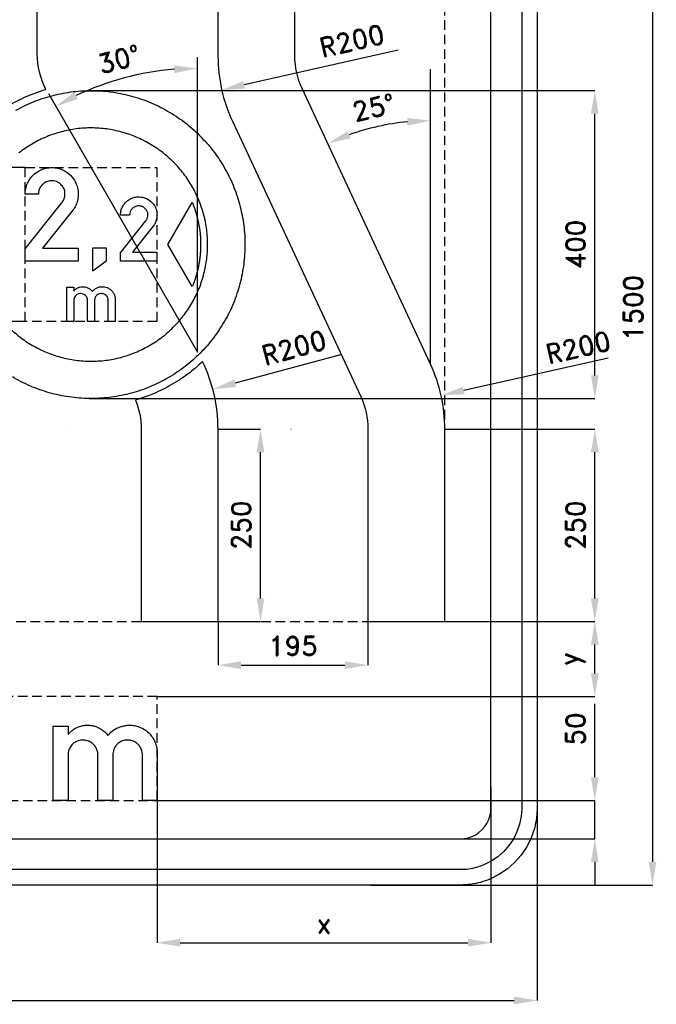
# Model space of a CAD drawing. Header units: millimetres. Extents: x -924 to 905, y -905 to 1016.
# Tile 3 of 4: x 77 to 905, y -905 to 375. Entities that reach past the tile are written whole.
import ezdxf

# ---------------------------------------------------------------- set-up
doc = ezdxf.new("R2010")
doc.units = ezdxf.units.MM
doc.header["$LTSCALE"] = 5
doc.linetypes.add('ČÁRKOVANÁX2', pattern=[1.5, 1, -0.5])
doc.layers.add('Kóty', color=2, linetype='Continuous')
doc.layers.add('Značka', color=7, linetype='Continuous')
doc.styles.get("Standard").update_dxf_attribs({"font": 'romand.shx', "height": 25})
doc.dimstyles.get("Standard").update_dxf_attribs({"dimtxt": 25, "dimasz": 30, "dimexe": 0.18, "dimexo": 0.0625, "dimgap": 12.5, "dimtad": 1, "dimdec": 0, "dimzin": 0, "dimdsep": 46, "dimtxsty": 'Standard', "dimcen": 0.09, "dimadec": 0, "dimazin": 0, "dimtfac": 1, "dimtdec": 0, "dimtofl": 0, "dimtmove": 0, "dimatfit": 3, "dimfxl": 1, "dimtolj": 1, "dimtzin": 0, "dimarcsym": 0})

# ---------------------------------------------------------------- blocks, each defined once
blk = doc.blocks.new('*D0')
at = {"layer": 'Defpoints', "color": 0, "transparency": 16777216}
for p in [(256.1, -640), (825, -640), (366, -690)]:
    blk.add_point(p, dxfattribs=at)
at = {"layer": 'Kóty', "color": 0, "lineweight": -2, "transparency": 16777216}
for p, q in [((825, -610), (825, -514.5)), ((256.2, -640), (825.2, -640)), ((366.1, -690), (825.2, -690)), ((825, -720), (825, -750))]:
    blk.add_line(p, q, dxfattribs=at)
at = {"layer": 'Kóty', "color": 0, "transparency": 16777216}
for points in [[(820, -610), (830, -610), (825, -640)], [(820, -720), (830, -720), (825, -690)]]:
    blk.add_solid(points, dxfattribs=at)
at = {"layer": 'Kóty', "color": 0, "transparency": 16777216, "insert": (800, -547.2), "char_height": 25, "attachment_point": 5, "rotation": 90}
blk.add_mtext('\\A1;50', dxfattribs=at)
blk = doc.blocks.new('*D1')
at = {"layer": 'Defpoints', "color": 0, "transparency": 16777216}
for p in [(-750, -650), (750, -650), (750, -900)]:
    blk.add_point(p, dxfattribs=at)
at = {"layer": 'Kóty', "color": 0, "lineweight": -2, "transparency": 16777216}
for p, q in [((-750, -650.0625), (-750, -900.18)), ((750, -650.0625), (750, -900.18)), ((-720, -900), (720, -900))]:
    blk.add_line(p, q, dxfattribs=at)
at = {"layer": 'Kóty', "color": 0, "transparency": 16777216}
for points in [[(-720, -895), (-720, -905), (-750, -900)], [(720, -895), (720, -905), (750, -900)]]:
    blk.add_solid(points, dxfattribs=at)
at = {"layer": 'Kóty', "color": 0, "transparency": 16777216, "insert": (0, -875), "char_height": 25, "attachment_point": 5}
blk.add_mtext('\\A1;1500', dxfattribs=at)
blk = doc.blocks.new('*D2')
at = {"layer": 'Defpoints', "color": 0, "transparency": 16777216}
for p in [(608.7, 750), (533.1, -750), (900, -750)]:
    blk.add_point(p, dxfattribs=at)
at = {"layer": 'Kóty', "color": 0, "lineweight": -2, "transparency": 16777216}
for p, q in [((608.8, 750), (900.2, 750)), ((900, 720), (900, -720)), ((533.2, -750), (900.2, -750))]:
    blk.add_line(p, q, dxfattribs=at)
at = {"layer": 'Kóty', "color": 0, "transparency": 16777216}
for points in [[(895, 720), (905, 720), (900, 750)], [(895, -720), (905, -720), (900, -750)]]:
    blk.add_solid(points, dxfattribs=at)
at = {"layer": 'Kóty', "color": 0, "transparency": 16777216, "insert": (875, 0), "char_height": 25, "attachment_point": 5, "rotation": 90}
blk.add_mtext('\\A1;1500', dxfattribs=at)
blk = doc.blocks.new('*D4')
at = {"layer": 'Defpoints', "color": 0, "transparency": 16777216}
for p in [(690, -622.6), (256, -640), (690, -825)]:
    blk.add_point(p, dxfattribs=at)
at = {"layer": 'Kóty', "color": 0, "lineweight": -2, "transparency": 16777216}
for p, q in [((690, -622.6), (690, -825.2)), ((256, -640.1), (256, -825.2)), ((286, -825), (660, -825))]:
    blk.add_line(p, q, dxfattribs=at)
at = {"layer": 'Kóty', "color": 0, "transparency": 16777216}
for points in [[(286, -820), (286, -830), (256, -825)], [(660, -820), (660, -830), (690, -825)]]:
    blk.add_solid(points, dxfattribs=at)
at = {"layer": 'Kóty', "color": 0, "transparency": 16777216, "insert": (473, -800), "char_height": 25, "attachment_point": 5}
blk.add_mtext('\\A1;x', dxfattribs=at)
blk = doc.blocks.new('*D5')
at = {"layer": 'Defpoints', "color": 0, "transparency": 16777216}
for p in [(630, -407.5), (825, -407.5), (256, -505)]:
    blk.add_point(p, dxfattribs=at)
at = {"layer": 'Kóty', "color": 0, "lineweight": -2, "transparency": 16777216}
for p, q in [((630.1, -407.5), (825.2, -407.5)), ((825, -475), (825, -437.5)), ((256.1, -505), (825.2, -505))]:
    blk.add_line(p, q, dxfattribs=at)
at = {"layer": 'Kóty', "color": 0, "transparency": 16777216}
for points in [[(820, -437.5), (830, -437.5), (825, -407.5)], [(820, -475), (830, -475), (825, -505)]]:
    blk.add_solid(points, dxfattribs=at)
at = {"layer": 'Kóty', "color": 0, "transparency": 16777216, "insert": (795.8, -456.2), "char_height": 25, "attachment_point": 5, "rotation": 90}
blk.add_mtext('\\A1;y', dxfattribs=at)
blk = doc.blocks.new('*D8')
at = {"layer": 'Defpoints', "color": 0, "transparency": 16777216}
for p in [(335.1, -407.5), (530, -407.5), (530, -464.3)]:
    blk.add_point(p, dxfattribs=at)
at = {"layer": 'Kóty', "color": 0, "lineweight": -2, "transparency": 16777216}
for p, q in [((335.1, -407.6), (335.1, -464.4)), ((530, -407.6), (530, -464.4)), ((365.1, -464.3), (500, -464.3))]:
    blk.add_line(p, q, dxfattribs=at)
at = {"layer": 'Kóty', "color": 0, "transparency": 16777216}
for points in [[(365.1, -459.3), (365.1, -469.3), (335.1, -464.3)], [(500, -459.3), (500, -469.3), (530, -464.3)]]:
    blk.add_solid(points, dxfattribs=at)
at = {"layer": 'Kóty', "color": 0, "transparency": 16777216, "insert": (432.6, -439.3), "char_height": 25, "attachment_point": 5}
blk.add_mtext('\\A1;195', dxfattribs=at)
blk = doc.blocks.new('*D12')
at = {"layer": 'Defpoints', "color": 0, "transparency": 16777216}
for p in [(630, -157.5), (825, -157.5), (630.0625, -407.5)]:
    blk.add_point(p, dxfattribs=at)
at = {"layer": 'Kóty', "color": 0, "lineweight": -2, "transparency": 16777216}
for p, q in [((630.0625, -157.5), (825.18, -157.5)), ((825, -377.5), (825, -187.5)), ((630.125, -407.5), (825.18, -407.5))]:
    blk.add_line(p, q, dxfattribs=at)
at = {"layer": 'Kóty', "color": 0, "transparency": 16777216}
for points in [[(820, -187.5), (830, -187.5), (825, -157.5)], [(820, -377.5), (830, -377.5), (825, -407.5)]]:
    blk.add_solid(points, dxfattribs=at)
at = {"layer": 'Kóty', "color": 0, "transparency": 16777216, "insert": (800, -282.5), "char_height": 25, "attachment_point": 5, "rotation": 90}
blk.add_mtext('\\A1;250', dxfattribs=at)
blk = doc.blocks.new('*D14')
at = {"layer": 'Defpoints', "color": 0, "transparency": 16777216}
for p in [(168.8, 282.3), (825, 282.3), (167.4, -117.7)]:
    blk.add_point(p, dxfattribs=at)
at = {"layer": 'Kóty', "color": 0, "lineweight": -2, "transparency": 16777216}
for p, q in [((168.9, 282.3), (825.2, 282.3)), ((825, -87.7), (825, 252.3)), ((167.4, -117.7), (825.2, -117.7))]:
    blk.add_line(p, q, dxfattribs=at)
at = {"layer": 'Kóty', "color": 0, "transparency": 16777216}
for points in [[(820, 252.3), (830, 252.3), (825, 282.3)], [(820, -87.7), (830, -87.7), (825, -117.7)]]:
    blk.add_solid(points, dxfattribs=at)
at = {"layer": 'Kóty', "color": 0, "transparency": 16777216, "insert": (800, 82.3), "char_height": 25, "attachment_point": 5, "rotation": 90}
blk.add_mtext('\\A1;400', dxfattribs=at)
blk = doc.blocks.new('*D21')
at = {"layer": 'Defpoints', "color": 0, "transparency": 16777216}
for p in [(535, 327.2), (339.9, 283.2)]:
    blk.add_point(p, dxfattribs=at)
at = {"layer": 'Kóty', "color": 0, "lineweight": -2, "transparency": 16777216}
blk.add_line((569.3, 334.9), (369.2, 289.8), dxfattribs=at)
at = {"layer": 'Kóty', "color": 0, "transparency": 16777216}
blk.add_solid([(368.1, 294.7), (370.3, 284.9), (339.9, 283.2)], dxfattribs=at)
at = {"layer": 'Kóty', "color": 0, "transparency": 16777216, "insert": (509.2, 347), "char_height": 25, "attachment_point": 5, "rotation": 12.7126}
blk.add_mtext('\\A1;R200', dxfattribs=at)
blk = doc.blocks.new('*D22')
at = {"layer": 'Defpoints', "color": 0, "transparency": 16777216}
for p in [(328.3, -105.7), (135.1, -157.5)]:
    blk.add_point(p, dxfattribs=at)
at = {"layer": 'Kóty', "color": 0, "lineweight": -2, "transparency": 16777216}
for p, q in [((494.3, -61.2), (357.3, -98)), ((135, -157.5), (135.2, -157.5)), ((135.1, -157.6), (135.1, -157.4))]:
    blk.add_line(p, q, dxfattribs=at)
at = {"layer": 'Kóty', "color": 0, "transparency": 16777216}
blk.add_solid([(356, -93.1), (358.6, -102.8), (328.3, -105.7)], dxfattribs=at)
at = {"layer": 'Kóty', "color": 0, "transparency": 16777216, "insert": (433.8, -51.6), "char_height": 25, "attachment_point": 5, "rotation": 15}
blk.add_mtext('\\A1;R200', dxfattribs=at)
blk = doc.blocks.new('*D23')
at = {"layer": 'Defpoints', "color": 0, "transparency": 16777216}
for p in [(335.1, -157.5), (390.3, -157.5), (335.1, -407.5)]:
    blk.add_point(p, dxfattribs=at)
at = {"layer": 'Kóty', "color": 0, "lineweight": -2, "transparency": 16777216}
for p, q in [((335.2, -157.5), (390.5, -157.5)), ((390.3, -377.5), (390.3, -187.5)), ((335.2, -407.5), (390.5, -407.5))]:
    blk.add_line(p, q, dxfattribs=at)
at = {"layer": 'Kóty', "color": 0, "transparency": 16777216}
for points in [[(385.3, -187.5), (395.3, -187.5), (390.3, -157.5)], [(385.3, -377.5), (395.3, -377.5), (390.3, -407.5)]]:
    blk.add_solid(points, dxfattribs=at)
at = {"layer": 'Kóty', "color": 0, "transparency": 16777216, "insert": (365.3, -282.5), "char_height": 25, "attachment_point": 5, "rotation": 90}
blk.add_mtext('\\A1;250', dxfattribs=at)
blk = doc.blocks.new('*D25')
at = {"layer": 'Defpoints', "color": 0, "transparency": 16777216}
for p in [(84.3, 182.3), (-37.2, -17.7), (84.3, -17.7)]:
    blk.add_point(p, dxfattribs=at)
at = {"layer": 'Kóty', "color": 0, "lineweight": -2, "transparency": 16777216}
for p, q in [((84.2, 182.3), (-37.4, 182.3)), ((-37.2, 152.3), (-37.2, 12.3)), ((84.2, -17.7), (-37.4, -17.7))]:
    blk.add_line(p, q, dxfattribs=at)
at = {"layer": 'Kóty', "color": 0, "transparency": 16777216}
for points in [[(-42.2, 152.3), (-32.2, 152.3), (-37.2, 182.3)], [(-42.2, 12.3), (-32.2, 12.3), (-37.2, -17.7)]]:
    blk.add_solid(points, dxfattribs=at)
at = {"layer": 'Kóty', "color": 0, "transparency": 16777216, "insert": (-62.2, 82.3), "char_height": 25, "attachment_point": 5, "rotation": 90}
blk.add_mtext('\\A1;200', dxfattribs=at)
blk = doc.blocks.new('*D26')
at = {"layer": 'Defpoints', "color": 0, "transparency": 16777216}
for p in [(611.3, 310.4), (444.4, 284.9), (565.4, 239.9), (611.3, -73), (611.3, -73)]:
    blk.add_point(p, dxfattribs=at)
at = {"layer": 'Kóty', "color": 0, "lineweight": -2, "transparency": 16777216}
blk.add_arc((611.3, -73), 316.2, 95.4373, 109.5627, dxfattribs=at)
at = {"layer": 'Kóty', "color": 0, "transparency": 16777216}
for points in [[(581.1, 246.8), (581.5, 236.9), (611.3, 243.3)], [(507.3, 220.4), (503.5, 229.6), (477.6, 213.6)]]:
    blk.add_solid(points, dxfattribs=at)
at = {"layer": 'Kóty', "color": 0, "transparency": 16777216, "insert": (537.4, 260.2), "char_height": 25, "attachment_point": 5, "rotation": 12.5}
blk.add_mtext('\\A1;25°', dxfattribs=at)
blk = doc.blocks.new('*D27')
at = {"layer": 'Defpoints', "color": 0, "transparency": 16777216}
for p in [(308.3, 325.9), (244.3, 305.7), (114.5, 278.4), (308.3, -57.5), (308.3, -57.5)]:
    blk.add_point(p, dxfattribs=at)
at = {"layer": 'Kóty', "color": 0, "lineweight": -2, "transparency": 16777216}
blk.add_arc((308.3, -57.5), 368.8, 94.6625, 115.3237, dxfattribs=at)
at = {"layer": 'Kóty', "color": 0, "transparency": 16777216}
for points in [[(278.1, 315), (278.5, 305), (308.3, 311.3)], [(152.9, 271.4), (148.3, 280.3), (124, 261.9)]]:
    blk.add_solid(points, dxfattribs=at)
at = {"layer": 'Kóty', "color": 0, "transparency": 16777216, "insert": (206.5, 322.9), "char_height": 25, "attachment_point": 5, "rotation": 14.9931}
blk.add_mtext('\\A1;30°', dxfattribs=at)

msp = doc.modelspace()

# ---------------------------------------------------------------- linework, layer by layer
at = {"layer": 'Kóty'}
for p, q in [((199.9, 330.1), (200.1, 330.1)), ((200, 330), (200, 330.2)), ((842.3, -65.5), (654.5, -107.3)), ((429.9, -157.5), (430.1, -157.5)), ((430, -157.6), (430, -157.4))]:
    msp.add_line(p, q, dxfattribs=at)
for points in [[(308.3, -57.5), (308.3, 325.9)], [(611.3, -73), (611.3, 310.4)], [(114.5, 278.4), (308.3, -57.5)], [(825, -690), (825, -640)]]:
    msp.add_lwpolyline(points, dxfattribs=at)
msp.add_solid([(653.4, -102.5), (655.6, -112.2), (625.2, -113.9)], dxfattribs=at)
at = {"layer": 'Značka', "color": 5}
for points in [[(750, 650), (750, -650), (750, -650.4), (750, -650.8), (749.1, -663.7), (746.5, -676.4), (742.3, -688.7), (736.5, -700.2), (729.3, -711), (720.7, -720.7), (711, -729.3), (700.2, -736.5), (688.7, -742.3, -0.033376), (676.4, -746.5, -0.034135), (663.7, -749.1, -0.036747), (650.8, -750), (650.4, -750), (650, -750), (-650, -750)], [(-650, -690), (650, -690), (650.2, -690), (650.3, -690, 0.032172), (655.5, -689.6, 0.035405), (660.6, -688.6), (665.5, -686.9), (670.1, -684.6), (674.4, -681.7), (678.3, -678.3), (681.7, -674.4), (684.6, -670.1), (686.9, -665.5), (688.6, -660.6), (689.7, -655.5), (690, -650.3), (690, -650.2), (690, -650), (690, 650)], [(730, 650), (730, -650), (730, -650.3), (730, -650.6), (729.3, -661), (727.2, -671.1), (723.8, -680.9), (719.2, -690.2), (713.4, -698.8), (706.6, -706.6), (698.8, -713.4), (690.2, -719.2), (680.9, -723.8), (671.1, -727.2, -0.034161), (661, -729.3, -0.03675), (650.6, -730), (650.3, -730), (650, -730), (-650, -730)], [(84.3, 60.6), (84.3, 76.7), (131.5, 136.2, 0.004071), (132.2, 137, 0.012139), (132.9, 137.9, 0.08299), (135.4, 143.3, 0.094408), (136, 149.2, 0.092134), (134.8, 154.6, 0.08404), (131.7, 159.2, 0.098137), (126.4, 163.4, 0.106051), (119.9, 165.1, 0.106168), (113.3, 164.3, 0.099954), (107.5, 160.9, 0.083722), (103.9, 156.7, 0.091648), (101.9, 151.7, 0.026146), (101.6, 149.8, 0.008682), (101.5, 147.9), (84.3, 147.9, -0.003377), (84.3, 149.5, -0.010131), (84.4, 151.2, -0.059422), (85.9, 158.4, -0.058235), (89, 165.2, -0.072151), (94.7, 172.6, -0.072222), (102.3, 178.1, -0.061479), (109.6, 181.1, -0.059941), (117.4, 182.3, -0.083063), (128.5, 181, -0.087047), (138.7, 176, -0.087765), (146.8, 168.2, -0.087799), (151.7, 158.2, -0.068484), (153.3, 149.6, -0.062422), (152.6, 140.9, -0.05069), (150.7, 134.4, -0.061844), (147.4, 128.5, -0.008353), (146.8, 127.6, -0.002783), (146.1, 126.8), (106.9, 77.8), (153.2, 77.8), (153.2, 60.6), (84.3, 60.6)], [(208.3, 60.6), (208.3, 71.7), (240.7, 112.5, 0.004071), (241.2, 113.1, 0.012139), (241.7, 113.8, 0.08299), (243.4, 117.5, 0.094408), (243.8, 121.5, 0.092134), (243, 125.2, 0.08404), (240.9, 128.4, 0.098137), (237.2, 131.3, 0.106051), (232.7, 132.5, 0.106168), (228.2, 131.9, 0.099954), (224.2, 129.6, 0.083722), (221.7, 126.7, 0.091648), (220.4, 123.2, 0.026146), (220.2, 121.9, 0.008682), (220.1, 120.6), (208.3, 120.6, -0.003377), (208.3, 121.7, -0.010131), (208.4, 122.9, -0.059422), (209.3, 127.8, -0.058235), (211.5, 132.5, -0.072151), (215.4, 137.6, -0.072222), (220.6, 141.4, -0.061479), (225.6, 143.4, -0.059941), (231, 144.2, -0.083063), (238.7, 143.3, -0.087047), (245.7, 140, -0.087765), (251.2, 134.6, -0.087799), (254.6, 127.7, -0.068484), (255.7, 121.8, -0.062422), (255.2, 115.8, -0.05069), (253.9, 111.3, -0.061844), (251.7, 107.3, -0.008353), (251.2, 106.7, -0.002783), (250.8, 106.1), (223.8, 72.4), (255.7, 72.4), (255.7, 60.6), (208.3, 60.6)], [(301.6, 27.7), (270, 82.3), (301.6, 136.8), (301.7, 136.7), (301.7, 136.6), (301.8, 136.3), (302, 135.9), (302.2, 135.5), (302.3, 135.1, -0.008441), (304, 130.7, -0.010131), (305.5, 126.3, -0.009595), (306.8, 121.8, -0.006815), (308, 117.3, -0.006632), (309.1, 112.8, -0.009046), (310.1, 108.2, -0.009795), (310.9, 103.6, -0.008885), (311.5, 99, -0.008869), (312, 94.4, -0.009745), (312.3, 89.7, -0.009043), (312.4, 85.1, -0.006757), (312.4, 80.4, -0.006755), (312.3, 75.7, -0.009039), (312, 71.1, -0.009746), (311.6, 66.4, -0.008884), (311, 61.8, -0.00889), (310.3, 57.2, -0.009763), (309.4, 52.6, -0.009034), (308.3, 48.1, -0.006697), (307.1, 43.6, -0.005982), (305.9, 39.6, -0.007979), (304.6, 35.6, -0.007189), (303.5, 32.4, -0.007211), (302.3, 29.3), (301.9, 28.5), (301.6, 27.7)], [(138.6, -17.7), (138.6, 27), (147.6, 27), (147.6, 22, -0.003192), (148.1, 22.5, -0.009567), (148.6, 23.1, -0.0538), (151, 25.1, -0.054629), (153.8, 26.5, -0.049773), (156.5, 27.3, -0.049909), (159.3, 27.5, -0.044596), (161.8, 27.3, -0.045347), (164.3, 26.7, -0.041532), (166.5, 25.7, -0.034771), (168.5, 24.4, -0.023454), (169.6, 23.5, -0.033511), (170.6, 22.5, -0.015001), (171.1, 22, -0.004979), (171.6, 21.4, -0.003807), (172.1, 22, -0.011411), (172.7, 22.6, -0.072056), (176, 25.2, -0.066461), (180, 26.9, -0.035519), (182.1, 27.4, -0.035837), (184.4, 27.5, -0.050519), (187.6, 27.3, -0.049652), (190.7, 26.4, -0.068284), (194.6, 24.3, -0.073295), (197.7, 21.2, -0.056851), (199.6, 18.2, -0.048832), (200.8, 15, -0.019163), (201.1, 13.8, -0.025008), (201.3, 12.6, -0.009364), (201.3, 12), (201.3, 11.4), (201.3, -17.7), (192.4, -17.7), (192.4, 9.6), (192.4, 10, 0.007572), (192.3, 10.3, 0.050214), (192.1, 12, 0.050892), (191.5, 13.6, 0.067722), (190.2, 15.5, 0.066947), (188.5, 17, 0.073523), (186.3, 18.1, 0.074318), (183.8, 18.6, 0.080744), (181.1, 18.3, 0.08067), (178.6, 17.2, 0.070504), (176.8, 15.7, 0.07539), (175.5, 13.8, 0.050747), (174.9, 12.2, 0.032977), (174.5, 10.5), (174.5, 10.2), (174.5, 10), (174.5, -17.7), (165.5, -17.7), (165.5, 9.8), (165.5, 10.2, 0.009724), (165.5, 10.6, 0.073755), (164.9, 12.8, 0.069017), (163.8, 14.8, 0.074723), (162.1, 16.7, 0.073776), (159.9, 17.9, 0.089058), (156.8, 18.6, 0.093654), (153.7, 18.1, 0.073311), (151.6, 17.2, 0.071137), (149.8, 15.6, 0.077006), (148.4, 13.4, 0.077985), (147.7, 10.8, 0.008047), (147.6, 10.5), (147.6, 10.2), (147.6, -17.7), (138.6, -17.7)], [(120.7, -640), (120.7, -543.5), (140.1, -543.5), (140.1, -554.3), (141.2, -553.1), (142.2, -551.9, -0.053803), (147.5, -547.6, -0.054632), (153.6, -544.6, -0.049768), (159.4, -542.8, -0.049909), (165.5, -542.3, -0.044598), (170.8, -542.7, -0.045341), (176.1, -544.1, -0.041529), (180.8, -546.2, -0.034768), (185.3, -549, -0.023463), (187.7, -550.9, -0.033521), (189.9, -553.1), (190.9, -554.3), (191.8, -555.6), (193, -554.2), (194.2, -552.9, -0.072058), (201.4, -547.3, -0.066464), (209.9, -543.8, -0.035522), (214.7, -542.7, -0.03584), (219.5, -542.3, -0.050517), (226.3, -542.9, -0.04965), (233, -544.8, -0.068282), (241.5, -549.3, -0.073293), (248.3, -556, -0.056857), (252.3, -562.4, -0.048826), (254.9, -569.4), (255.5, -572), (255.9, -574.6), (256, -575.8), (256.1, -577), (256.1, -640), (236.7, -640), (236.7, -580.9), (236.7, -580.2), (236.7, -579.4, 0.05024), (236.1, -575.8, 0.050918), (234.8, -572.4, 0.067721), (232.1, -568.3, 0.066938), (228.4, -565, 0.073527), (223.6, -562.6, 0.07432), (218.2, -561.6, 0.080738), (212.4, -562.2, 0.080674), (207, -564.6, 0.070513), (203.1, -567.8, 0.075393), (200.3, -571.9, 0.05074), (199, -575.4, 0.032993), (198.2, -579.1), (198.2, -579.6), (198.1, -580.1), (198.1, -640), (178.8, -640), (178.8, -580.5), (178.7, -579.7), (178.7, -578.9, 0.073752), (177.6, -574.1, 0.069027), (175.1, -569.7, 0.074719), (171.4, -565.8, 0.07378), (166.6, -563.1, 0.089058), (160, -561.6, 0.093655), (153.3, -562.5, 0.07331), (148.7, -564.7, 0.071135), (144.9, -568, 0.077014), (141.8, -572.8, 0.07798), (140.3, -578.3), (140.2, -579.1), (140.1, -579.8), (140.1, -640), (120.7, -640)]]:
    msp.add_lwpolyline(points, format="xyb", dxfattribs=at)
at = {"layer": 'Značka', "color": 6, "linetype": 'ČÁRKOVANÁX2', "ltscale": 2.5}
for points in [[(-640, -407.5), (630, -407.5), (630, 592.5), (-640, 592.5)], [(-256, -640), (256, -640), (256, -505), (-256, -505)]]:
    msp.add_lwpolyline(points, close=True, dxfattribs=at)
at = {"layer": 'Značka', "color": 5}
for points in [[(111.3, 283.9, -0.120596), (100, 330.1), (100, 439.2), (165, 423.2, 0.707858), (173.3, 435.8), (56.4, 589.3, 0.495587), (43.6, 589.3), (-73.3, 435.8, 0.707858), (-65, 423.2), (0, 439.2), (0, 330.1, 0.12616), (24.7, 233.9, -0.032182), (44.3, 250.6, -0.034334), (67.4, 265.5, -0.034334), (92.1, 277.4, -0.025304)], [(520.6, -115.2, -0.109518), (530, -157.5), (530, -407.5), (630, -407.5), (630, -157.5, 0.109518), (611.3, -73), (444.4, 284.9, -0.109518), (435, 327.2), (435, 439.2), (500, 423.2, 0.707858), (508.3, 435.8), (391.4, 589.3, 0.495587), (378.6, 589.3), (261.7, 435.8, 0.707858), (270, 423.2), (335, 439.2), (335, 327.2, 0.109518), (353.7, 242.7)], [(227.7, -119.7, -0.097221), (235.1, -157.5), (235.1, -407.5), (335.1, -407.5), (335.1, -157.5, 0.113985), (314.9, -69.8, -0.031562), (295.7, -86.1, -0.034343), (272.6, -101, -0.034306), (247.8, -112.9, -0.026554)]]:
    msp.add_lwpolyline(points, format="xyb", close=True, dxfattribs=at)
at = {"layer": 'Značka', "color": 1}
for points in [[(72.3, 256.8, -0.034417), (95.8, 268.1, -0.034417), (120.7, 276.1, -0.034417), (146.5, 281, -0.034416), (172.6, 282.2, -0.034417), (198.7, 280.3, -0.034418), (224.3, 274.7, -0.034416), (249, 266.1, -0.034417), (272.2, 254.1, -0.034418), (293.9, 239.4, -0.034406), (313.2, 221.8, -0.034414), (330.3, 202, -0.034487), (344.5, 180, -0.034419), (355.8, 156.4, -0.034076), (363.8, 131.5, -0.032791), (368.6, 107, -0.034265), (370, 82.3)], [(321.5, 82.3), (321.5, 83.2), (321.5, 84.2, 0.032167), (320, 104, 0.035723), (315.8, 123.4, 0.036666), (309.3, 142.1, 0.034754), (300.2, 159.7, 0.034039), (289, 176.1, 0.034453), (275.7, 190.8, 0.034561), (260.7, 203.7, 0.034427), (244, 214.4, 0.034389), (226.1, 223, 0.034418), (207.3, 229.1, 0.034423), (187.8, 232.8, 0.034417), (168, 233.8, 0.034416), (148.2, 232.3, 0.034417), (128.9, 228.1, 0.034417), (110.1, 221.5, 0.034417), (92.5, 212.5, 0.034417), (76.1, 201.3, 0.034417)], [(64.3, -26.3, 0.034417), (79.3, -39.2, 0.034417), (95.9, -49.9, 0.034417), (113.8, -58.5, 0.034417), (132.7, -64.6, 0.034417), (152.2, -68.3, 0.034416), (172, -69.2, 0.034417), (191.7, -67.8, 0.034418), (211.1, -63.6, 0.034416), (229.8, -57, 0.034417), (247.4, -48, 0.034418), (263.8, -36.8, 0.034406), (278.5, -23.5, 0.034414), (291.4, -8.4, 0.034487), (302.2, 8.2, 0.034419), (310.8, 26.1, 0.034076), (316.8, 45, 0.032791), (320.4, 63.5, 0.034265), (321.5, 82.3)], [(370, 82.3), (370, 80.9), (370, 79.6, -0.032167), (368, 53.6, -0.035723), (362.5, 28, -0.036666), (353.9, 3.2, -0.034754), (341.9, -20, -0.034039), (327.1, -41.6, -0.034453), (309.5, -61, -0.034561), (289.7, -78.1, -0.034427), (267.7, -92.2, -0.034389), (244.1, -103.6, -0.034418), (219.2, -111.6, -0.034423), (193.5, -116.4, -0.034417), (167.4, -117.7, -0.034416), (141.3, -115.8, -0.034417), (115.7, -110.2, -0.034417), (91, -101.6, -0.034417), (67.7, -89.6, -0.034417)]]:
    msp.add_lwpolyline(points, format="xyb", dxfattribs=at)
at = {"layer": 'Značka', "color": 6, "linetype": 'ČÁRKOVANÁX2', "ltscale": 2.5}
msp.add_lwpolyline([(84.3, -17.7), (84.3, 182.3), (255.7, 182.3), (255.7, -17.7), (84.3, -17.7)], dxfattribs=at)
at = {"layer": 'Značka', "color": 5}
msp.add_lwpolyline([(172.1, 47.5), (172.1, 77.9), (189.4, 77.9), (189.4, 60.6), (172.1, 47.5)], dxfattribs=at)

# ---------------------------------------------------------------- texts
at = {"layer": 'Kóty', "insert": (803.4, -51.3), "char_height": 25, "attachment_point": 5, "rotation": 12.5959}
msp.add_mtext('\\A1;R200', dxfattribs=at)

# ---------------------------------------------------------------- dimensions: what is measured, and where the dimension line sits
at = {"layer": 'Kóty'}
for base, p1, p2, picture, middle in [((900, -750), (608.7, 750), (533.1, -750), '*D2', (875, 0)), ((825, 282.3), (167.4, -117.7), (168.8, 282.3), '*D14', (800, 82.3)), ((-37.2, -17.7), (84.3, 182.3), (84.3, -17.7), '*D25', (-62.2, 82.3)), ((390.3, -157.5), (335.1, -407.5), (335.1, -157.5), '*D23', (365.3, -282.5)), ((825, -157.5), (630.1, -407.5), (630, -157.5), '*D12', (800, -282.5)), ((825, -640), (366, -690), (256.1, -640), '*D0', (800, -547.2))]:
    dim = msp.add_linear_dim(base=base, p1=p1, p2=p2, angle=90, dimstyle='Standard', dxfattribs=at)
    dim.commit()
    dim.dimension.update_dxf_attribs({"geometry": picture, "text_midpoint": middle})
dim = msp.add_radius_dim(center=(535, 327.2), mpoint=(339.9, 283.2), dimstyle='Standard', dxfattribs=at)
dim.commit()
dim.dimension.update_dxf_attribs({"geometry": '*D21', "text_midpoint": (514.7, 322.6), "dimtype": 164})
for base, line1, line2, picture, middle in [((244.3, 305.7), ((114.5, 278.4), (308.3, -57.5)), ((308.3, -57.5), (308.3, 325.9)), '*D27', (206.5, 322.9)), ((565.4, 239.9), ((611.3, -73), (444.4, 284.9)), ((611.3, -73), (611.3, 310.4)), '*D26', (537.4, 260.2))]:
    dim = msp.add_angular_dim_2l(base=base, line1=line1, line2=line2, dimstyle='Standard', dxfattribs=at)
    dim.commit()
    dim.dimension.update_dxf_attribs({"geometry": picture, "text_midpoint": middle})
dim = msp.add_radius_dim(center=(135.1, -157.5), mpoint=(328.3, -105.7), dimstyle='Standard', dxfattribs=at)
dim.commit()
dim.dimension.update_dxf_attribs({"geometry": '*D22', "text_midpoint": (433.8, -51.6)})
dim = msp.add_linear_dim(base=(825, -407.5), p1=(256, -505), p2=(630, -407.5), angle=90, text='y', dimstyle='Standard', dxfattribs=at)
dim.commit()
dim.dimension.update_dxf_attribs({"geometry": '*D5', "text_midpoint": (795.8, -456.2)})
dim = msp.add_linear_dim(base=(530, -464.3), p1=(335.1, -407.5), p2=(530, -407.5), dimstyle='Standard', dxfattribs=at)
dim.commit()
dim.dimension.update_dxf_attribs({"geometry": '*D8', "text_midpoint": (432.6, -439.3)})
for base, p1, p2, text, picture, middle in [((690, -825), (256, -640), (690, -622.6), 'x', '*D4', (473, -800)), ((750, -900), (-750, -650), (750, -650), '1500', '*D1', (0, -875))]:
    dim = msp.add_linear_dim(base=base, p1=p1, p2=p2, text=text, dimstyle='Standard', dxfattribs=at)
    dim.commit()
    dim.dimension.update_dxf_attribs({"geometry": picture, "text_midpoint": middle})

doc.saveas('drawing.dxf')
